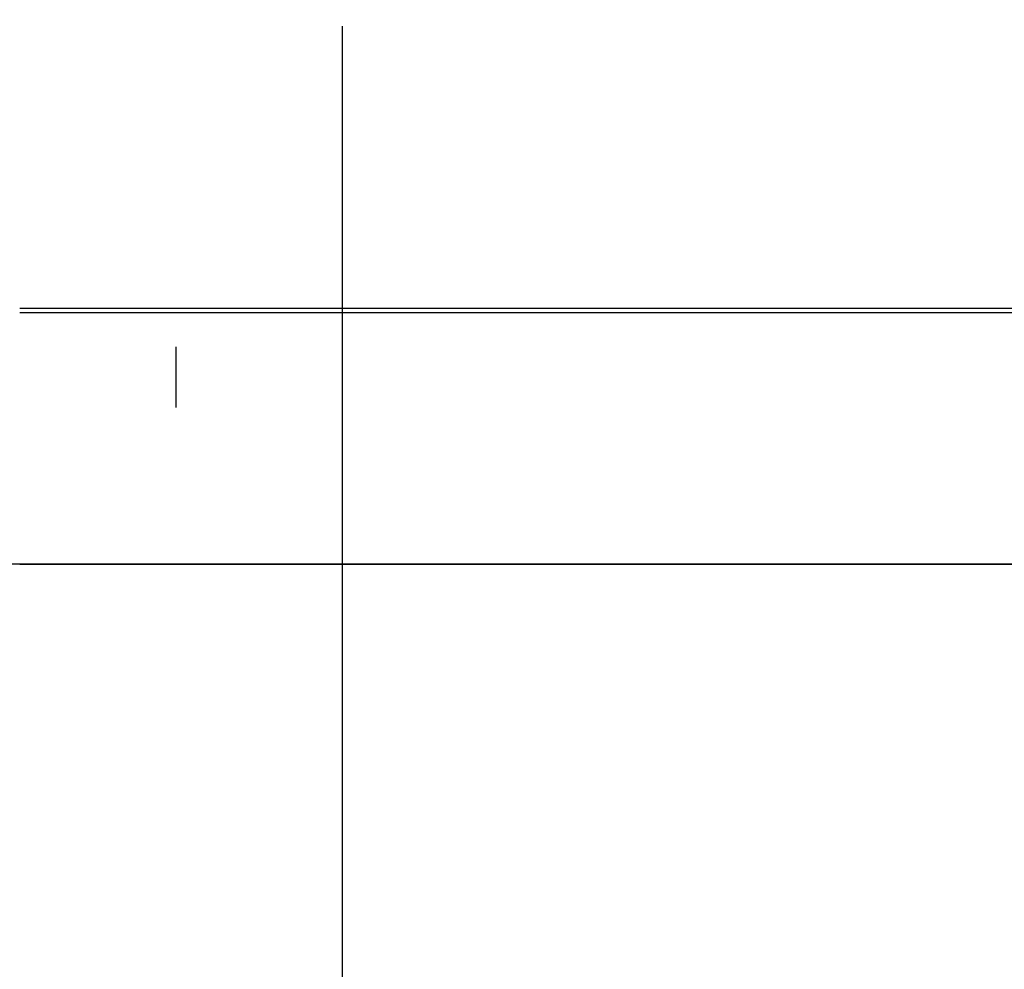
# Model space of a CAD drawing. Header units: millimetres. Extents: x -1030 to 192, y -442 to 180.
# Tile 200 of 256: x -419 to -114, y -126 to 169. Entities that reach past the tile are written whole.
import ezdxf

# ---------------------------------------------------------------- set-up
doc = ezdxf.new("R2010")
doc.units = ezdxf.units.MM
doc.header["$MEASUREMENT"] = 0
doc.layers.add('OVIDIO 120x60x72h', color=7, linetype='Continuous')

msp = doc.modelspace()

# ---------------------------------------------------------------- linework, layer by layer
at = {"layer": 'OVIDIO 120x60x72h', "extrusion": (0, 1, 0)}
for points in [[(-165.57, 755.54), (419.11, 755.54)], [(419.11, 753.29), (-165.19, 753.29)], [(-165.19, 753.29), (419.11, 753.29)], [(-165.57, 755.19), (419.11, 755.19)], [(-165.57, 755.58), (419.11, 755.58)], [(419.11, 757.08), (-165.57, 757.08)], [(419.11, 755.58), (-165.57, 755.58)], [(-165.57, 757.08), (419.11, 757.08)], [(419.11, 733.87), (-92.91, 733.87)], [(419.11, 735.22), (-92.91, 735.22)], [(419.11, 714.46), (-27.47, 714.46)], [(-27.47, 714.46), (419.11, 714.46)], [(-27.47, 715.8), (419.11, 715.8)], [(419.11, 715.8), (-27.47, 715.8)], [(419.11, 715.77), (-27.47, 715.77)], [(-27.47, 716.03), (419.11, 716.03)], [(419.11, 716.03), (-27.47, 716.03)], [(419.11, 714.35), (-27.47, 714.35)], [(-27.47, 715.35), (419.11, 715.35)], [(419.11, 715.35), (-27.47, 715.35)], [(-79.22, 754.17), (419.11, 754.17)], [(419.11, 754.17), (-79.22, 754.17)], [(419.11, 753.5), (-79.22, 753.5)], [(-79.22, 753.5), (419.11, 753.5)], [(-77.82, 755.58), (419.11, 755.58)], [(419.11, 755.58), (-77.82, 755.58)], [(-77.82, 754.08), (419.11, 754.08)], [(419.11, 754.08), (-77.82, 754.08)], [(385.33, 694.33), (842.87, 694.33)], [(385.33, 693.16), (842.87, 693.16)], [(385.33, 694.33), (-72.21, 694.33)], [(385.33, 693.16), (-72.21, 693.16)], [(-68.46, 755.58), (419.11, 755.58)], [(-68.46, 754.08), (419.11, 754.08)], [(419.11, 755.58), (-54.05, 755.58)], [(419.11, 754.08), (-54.05, 754.08)], [(-54.05, 755.58), (419.11, 755.58)], [(-54.05, 754.83), (419.11, 754.83)], [(-54.05, 754.08), (419.11, 754.08)]]:
    msp.add_lwpolyline(points, dxfattribs=at)
at = {"layer": 'OVIDIO 120x60x72h', "extrusion": (1, 0, 0)}
for points in [[(166.88, 757.08), (166.92, 757.08), (166.96, 757.08), (167, 757.07), (167.04, 757.07), (167.08, 757.07), (167.12, 757.06), (167.16, 757.06), (167.2, 757.05), (167.24, 757.05), (167.28, 757.04), (167.32, 757.03), (167.36, 757.02), (167.4, 757.01), (167.44, 757), (167.48, 756.99), (167.52, 756.97), (167.56, 756.96), (167.6, 756.94), (167.64, 756.93), (167.68, 756.91), (167.72, 756.89), (167.76, 756.87), (167.8, 756.85), (167.83, 756.83), (167.87, 756.81), (167.91, 756.79), (167.95, 756.77), (167.98, 756.74), (168.02, 756.72), (168.05, 756.7), (168.09, 756.67), (168.12, 756.64), (168.16, 756.62), (168.19, 756.59), (168.22, 756.56), (168.25, 756.53), (168.29, 756.5), (168.32, 756.47), (168.35, 756.44), (168.37, 756.4), (168.4, 756.37), (168.43, 756.34), (168.46, 756.31), (168.48, 756.27), (168.51, 756.24), (168.53, 756.2), (168.56, 756.17), (168.58, 756.13), (168.6, 756.1), (168.62, 756.06), (168.64, 756.02), (168.66, 755.99), (168.68, 755.95), (168.7, 755.91), (168.71, 755.88), (168.73, 755.84), (168.74, 755.8), (168.76, 755.76), (168.77, 755.73), (168.78, 755.69), (168.79, 755.65), (168.8, 755.61), (168.81, 755.58), (168.82, 755.54), (168.83, 755.5), (168.84, 755.46), (168.85, 755.42), (168.85, 755.38), (168.86, 755.35), (168.86, 755.31), (168.87, 755.27), (168.87, 755.23), (168.87, 755.19), (168.88, 755.15), (168.88, 755.1), (168.88, 755.06), (168.88, 755.02), (168.88, 754.98), (168.87, 754.94), (168.87, 754.9), (168.86, 754.85), (168.86, 754.81), (168.85, 754.77), (168.85, 754.73), (168.84, 754.69), (168.83, 754.65), (168.82, 754.6), (168.81, 754.56), (168.8, 754.52), (168.79, 754.48), (168.77, 754.44), (168.76, 754.4), (168.74, 754.36), (168.73, 754.32), (168.71, 754.28), (168.69, 754.24), (168.67, 754.2), (168.65, 754.16), (168.63, 754.12), (168.61, 754.08), (168.59, 754.04), (168.57, 754.01), (168.54, 753.97), (168.52, 753.94), (168.49, 753.9), (168.47, 753.87), (168.44, 753.83), (168.41, 753.8), (168.39, 753.77), (168.36, 753.73), (168.33, 753.7), (168.3, 753.67), (168.27, 753.64), (168.24, 753.61), (168.21, 753.59), (168.18, 753.56), (168.14, 753.53), (168.11, 753.5), (168.08, 753.48), (168.05, 753.46), (168.01, 753.43), (167.98, 753.41), (167.94, 753.39), (167.91, 753.37), (167.88, 753.35), (167.84, 753.33), (167.81, 753.31), (167.77, 753.29)], [(167.77, 753.29), (90.11, 714.46)], [(167.1, 754.63), (89.44, 715.8)], [(166.88, 755.58), (166.89, 755.58), (166.9, 755.58), (166.91, 755.58), (166.92, 755.58), (166.93, 755.58), (166.94, 755.57), (166.95, 755.57), (166.96, 755.57), (166.97, 755.57), (166.98, 755.57), (166.99, 755.57), (167, 755.56), (167.01, 755.56), (167.02, 755.56), (167.03, 755.56), (167.04, 755.55), (167.05, 755.55), (167.06, 755.54), (167.07, 755.54), (167.08, 755.54), (167.09, 755.53), (167.1, 755.53), (167.11, 755.52), (167.12, 755.52), (167.13, 755.51), (167.14, 755.51), (167.14, 755.5), (167.15, 755.49), (167.16, 755.49), (167.17, 755.48), (167.18, 755.48), (167.19, 755.47), (167.2, 755.46), (167.21, 755.46), (167.21, 755.45), (167.22, 755.44), (167.23, 755.43), (167.24, 755.43), (167.24, 755.42), (167.25, 755.41), (167.26, 755.4), (167.27, 755.39), (167.27, 755.39), (167.28, 755.38), (167.28, 755.37), (167.29, 755.36), (167.3, 755.35), (167.3, 755.34), (167.31, 755.33), (167.31, 755.32), (167.32, 755.31), (167.32, 755.31), (167.33, 755.3), (167.33, 755.29), (167.34, 755.28), (167.34, 755.27), (167.34, 755.26), (167.35, 755.25), (167.35, 755.24), (167.35, 755.23), (167.36, 755.22), (167.36, 755.21), (167.36, 755.2), (167.36, 755.19), (167.37, 755.18), (167.37, 755.17), (167.37, 755.16), (167.37, 755.15), (167.37, 755.15), (167.37, 755.14), (167.38, 755.13), (167.38, 755.12), (167.38, 755.11), (167.38, 755.1), (167.38, 755.08), (167.38, 755.07), (167.38, 755.06), (167.38, 755.05), (167.38, 755.04), (167.38, 755.03), (167.37, 755.02), (167.37, 755.01), (167.37, 755), (167.37, 754.99), (167.37, 754.98), (167.37, 754.97), (167.36, 754.96), (167.36, 754.95), (167.36, 754.94), (167.35, 754.93), (167.35, 754.92), (167.35, 754.91), (167.34, 754.9), (167.34, 754.89), (167.34, 754.88), (167.33, 754.87), (167.33, 754.86), (167.32, 754.85), (167.32, 754.84), (167.31, 754.83), (167.31, 754.82), (167.3, 754.81), (167.29, 754.8), (167.29, 754.79), (167.28, 754.78), (167.28, 754.78), (167.27, 754.77), (167.26, 754.76), (167.25, 754.75), (167.25, 754.74), (167.24, 754.73), (167.23, 754.73), (167.23, 754.72), (167.22, 754.71), (167.21, 754.7), (167.2, 754.7), (167.19, 754.69), (167.19, 754.68), (167.18, 754.68), (167.17, 754.67), (167.16, 754.67), (167.15, 754.66), (167.14, 754.66), (167.14, 754.65), (167.13, 754.65), (167.12, 754.64), (167.11, 754.64), (167.1, 754.63)], [(87.43, 715.35), (87.45, 715.31), (87.48, 715.27), (87.5, 715.23), (87.53, 715.19), (87.55, 715.14), (87.58, 715.1), (87.61, 715.06), (87.64, 715.03), (87.67, 714.99), (87.7, 714.95), (87.73, 714.91), (87.77, 714.87), (87.8, 714.84), (87.84, 714.8), (87.87, 714.77), (87.91, 714.74), (87.95, 714.71), (87.99, 714.67), (88.03, 714.64), (88.07, 714.61), (88.11, 714.59), (88.15, 714.56), (88.19, 714.53), (88.23, 714.51), (88.28, 714.49), (88.32, 714.46), (88.36, 714.44), (88.41, 714.42), (88.45, 714.4), (88.5, 714.38), (88.54, 714.37), (88.59, 714.35), (88.63, 714.34), (88.68, 714.32), (88.72, 714.31), (88.77, 714.3), (88.82, 714.29), (88.87, 714.28), (88.92, 714.27), (88.96, 714.27), (89.01, 714.26), (89.06, 714.26), (89.11, 714.25), (89.16, 714.25), (89.21, 714.25), (89.26, 714.25), (89.31, 714.25), (89.36, 714.25), (89.41, 714.26), (89.46, 714.26), (89.51, 714.27), (89.56, 714.28), (89.61, 714.29), (89.65, 714.3), (89.7, 714.31), (89.75, 714.32), (89.8, 714.33), (89.84, 714.35), (89.89, 714.37), (89.94, 714.38), (89.98, 714.4), (90.03, 714.42), (90.07, 714.44), (90.11, 714.46)], [(88.77, 716.03), (88.78, 716.01), (88.78, 716), (88.79, 715.99), (88.8, 715.98), (88.8, 715.97), (88.81, 715.96), (88.82, 715.95), (88.82, 715.94), (88.83, 715.93), (88.84, 715.92), (88.85, 715.91), (88.86, 715.91), (88.86, 715.9), (88.87, 715.89), (88.88, 715.88), (88.89, 715.87), (88.9, 715.86), (88.91, 715.86), (88.92, 715.85), (88.93, 715.84), (88.94, 715.83), (88.95, 715.83), (88.96, 715.82), (88.97, 715.81), (88.98, 715.81), (88.99, 715.8), (89.01, 715.8), (89.02, 715.79), (89.03, 715.79), (89.04, 715.78), (89.05, 715.78), (89.06, 715.77), (89.07, 715.77), (89.08, 715.77), (89.1, 715.76), (89.11, 715.76), (89.12, 715.76), (89.13, 715.76), (89.14, 715.75), (89.16, 715.75), (89.17, 715.75), (89.18, 715.75), (89.19, 715.75), (89.2, 715.75), (89.22, 715.75), (89.23, 715.75), (89.24, 715.75), (89.25, 715.75), (89.27, 715.75), (89.28, 715.75), (89.29, 715.75), (89.3, 715.76), (89.32, 715.76), (89.33, 715.76), (89.34, 715.76), (89.35, 715.77), (89.36, 715.77), (89.38, 715.77), (89.39, 715.78), (89.4, 715.78), (89.41, 715.79), (89.42, 715.79), (89.43, 715.8), (89.44, 715.8)], [(88.77, 716.03), (69.7, 754.17)], [(87.43, 715.35), (68.36, 753.5)], [(69.7, 754.17), (69.66, 754.24), (69.62, 754.32), (69.58, 754.39), (69.53, 754.46), (69.48, 754.53), (69.42, 754.6), (69.37, 754.67), (69.31, 754.74), (69.25, 754.8), (69.22, 754.84), (69.19, 754.87), (69.15, 754.9), (69.12, 754.93), (69.09, 754.96), (69.05, 754.99), (69.02, 755.01), (68.98, 755.04), (68.95, 755.07), (68.91, 755.1), (68.87, 755.12), (68.84, 755.15), (68.8, 755.17), (68.76, 755.2), (68.72, 755.22), (68.68, 755.24), (68.64, 755.27), (68.6, 755.29), (68.56, 755.31), (68.52, 755.33), (68.48, 755.35), (68.44, 755.37), (68.4, 755.38), (68.36, 755.4), (68.32, 755.42), (68.27, 755.43), (68.23, 755.45), (68.19, 755.46), (68.1, 755.48), (68.02, 755.51), (67.93, 755.53), (67.85, 755.54), (67.76, 755.56), (67.67, 755.57), (67.59, 755.57), (67.5, 755.58), (67.42, 755.58)], [(68.36, 753.5), (68.34, 753.53), (68.33, 753.56), (68.31, 753.59), (68.29, 753.62), (68.27, 753.65), (68.25, 753.68), (68.22, 753.7), (68.2, 753.73), (68.17, 753.76), (68.16, 753.77), (68.15, 753.79), (68.13, 753.8), (68.12, 753.81), (68.11, 753.82), (68.09, 753.83), (68.08, 753.85), (68.06, 753.86), (68.05, 753.87), (68.03, 753.88), (68.02, 753.89), (68, 753.9), (67.99, 753.91), (67.97, 753.92), (67.96, 753.93), (67.94, 753.94), (67.92, 753.95), (67.91, 753.96), (67.89, 753.97), (67.87, 753.98), (67.86, 753.98), (67.84, 753.99), (67.82, 754), (67.81, 754), (67.79, 754.01), (67.77, 754.02), (67.75, 754.02), (67.74, 754.03), (67.7, 754.04), (67.67, 754.05), (67.63, 754.06), (67.59, 754.06), (67.56, 754.07), (67.52, 754.07), (67.49, 754.08), (67.45, 754.08), (67.42, 754.08)], [(48.54, 755.58), (48.54, 754.08)]]:
    msp.add_lwpolyline(points, dxfattribs=at)
at = {"layer": 'OVIDIO 120x60x72h', "extrusion": (-7.53877e-07, 1, 0)}
for points in [[(419.11, 754.63), (-165.19, 754.63)], [(-165.19, 754.63), (419.11, 754.63)]]:
    msp.add_lwpolyline(points, dxfattribs=at)
at = {"layer": 'OVIDIO 120x60x72h'}
for points in [[(-319.11, 166.88), (-319.11, -131)], [(-319.11, 166.88), (-319.11, -131)], [(89.79, 79.24), (-419.11, 79.24)], [(89.79, 77.89), (-419.11, 77.89)], [(-370.65, 67.42), (-370.65, 48.54)], [(-370.65, 67.42), (-370.65, 48.54)]]:
    msp.add_lwpolyline(points, dxfattribs=at)

doc.saveas('drawing.dxf')
